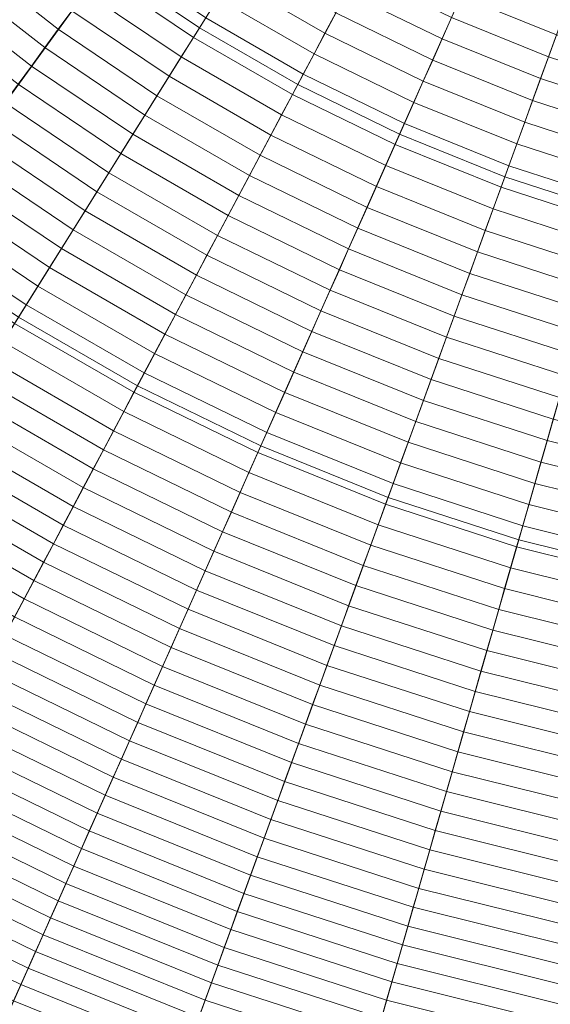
# Model space of a CAD drawing. Header units: centimetres. Extents: x -21.9 to 23.1, y -23 to 22.
# Tile 43 of 191: x -5.8 to -2.6, y -15 to -8.9. Entities that reach past the tile are written whole.
import ezdxf

# ---------------------------------------------------------------- set-up
doc = ezdxf.new("R2010")
doc.units = ezdxf.units.CM
doc.header["$LTSCALE"] = 2.54
doc.layers.add('Lucido design-1', color=7, linetype='Continuous')

# ---------------------------------------------------------------- blocks, each defined once
blk = doc.blocks.new('Gruppo-2-1')
at = {"color": 5, "linetype": 'Continuous', "lineweight": 9}
for points in [[(-3.8256, -6.5776, -941.4271), (-3.3916, -6.8704, -941.4271), (-4.7164, -8.9905, -941.4271), (-5.2951, -8.6002, -941.4271)], [(-3.3916, -6.8704, -941.4271), (-2.9383, -7.1321, -941.4271), (-4.112, -9.3395, -941.4271), (-4.7164, -8.9905, -941.4271)], [(-2.9383, -7.1321, -941.4271), (-2.4678, -7.3616, -941.4271), (-3.4846, -9.6455, -941.4271), (-4.112, -9.3395, -941.4271)], [(-2.4678, -7.3616, -941.4271), (-1.9824, -7.5577, -941.4271), (-2.8374, -9.9069, -941.4271), (-3.4846, -9.6455, -941.4271)], [(-1.9824, -7.5577, -941.4271), (-1.4845, -7.7195, -941.4271), (-2.1736, -10.1226, -941.4271), (-2.8374, -9.9069, -941.4271)], [(-5.8451, -8.1704, -940.4271), (-5.2951, -8.6002, -940.4271), (-12.409, -18.3917, -940.4271), (-13.6248, -17.4419, -940.4271)], [(-5.8451, -8.1704, -940.4271), (-5.2951, -8.6002, -940.4271), (-12.409, -18.3917, -940.4271), (-13.6248, -17.4419, -940.4271)], [(-7.195, -9.7791, -1003.3271), (-6.5294, -10.2991, -1003.3271), (-5.2951, -8.6002, -1003.3271), (-5.8451, -8.1704, -1003.3271)], [(-6.1616, -8.5476, -935.5201), (-5.5845, -8.9985, -935.5201), (-5.5018, -8.8847, -935.5552), (-6.0712, -8.4399, -935.5552)], [(-5.3357, -8.6561, -935.6207), (-4.7531, -9.0491, -935.6207), (-4.6779, -8.9289, -935.6511), (-5.2524, -8.5414, -935.6511)], [(-5.2951, -8.6002, -940.4271), (-4.7164, -8.9905, -940.4271), (-11.13, -19.2544, -940.4271), (-12.409, -18.3917, -940.4271)], [(-5.2951, -8.6002, -940.4271), (-4.7164, -8.9905, -940.4271), (-11.13, -19.2544, -940.4271), (-12.409, -18.3917, -940.4271)], [(-6.5294, -10.2991, -1003.3271), (-5.8293, -10.7714, -1003.3271), (-4.7164, -8.9905, -1003.3271), (-5.2951, -8.6002, -1003.3271)], [(-6.2518, -8.6551, -935.4834), (-5.667, -9.112, -935.4834), (-5.5845, -8.9985, -935.5201), (-6.1616, -8.5476, -935.5201)], [(-5.2951, -8.6002, -1003.3271), (-4.7164, -8.9905, -1003.3271), (-4.7164, -8.9905, -940.4271), (-5.2951, -8.6002, -940.4271)], [(-5.2951, -8.6002, -941.4271), (-4.7164, -8.9905, -941.4271), (-4.7164, -8.9905, -940.4271), (-5.2951, -8.6002, -940.4271)], [(-4.5271, -8.6876, -935.7072), (-3.9443, -9.0241, -935.7072), (-3.8773, -8.8981, -935.7328), (-4.4515, -8.5665, -935.7328)], [(-6.3417, -8.7623, -935.4452), (-5.7492, -9.2252, -935.4452), (-5.667, -9.112, -935.4834), (-6.2518, -8.6551, -935.4834)], [(-5.4189, -8.7705, -935.5887), (-4.828, -9.1691, -935.5887), (-4.7531, -9.0491, -935.6207), (-5.3357, -8.6561, -935.6207)], [(-3.8101, -8.7718, -935.7569), (-3.2231, -9.0581, -935.7569), (-3.1648, -8.9273, -935.7794), (-3.7429, -8.6453, -935.7794)], [(-3.1065, -8.7962, -935.8003), (-2.5195, -9.0333, -935.8003), (-2.4703, -8.8983, -935.8197), (-3.048, -8.6649, -935.8197)], [(-4.6026, -8.8084, -935.6799), (-4.0111, -9.1499, -935.6799), (-3.9443, -9.0241, -935.7072), (-4.5271, -8.6876, -935.7072)], [(-6.4314, -8.8691, -935.4055), (-5.8312, -9.338, -935.4055), (-5.7492, -9.2252, -935.4452), (-6.3417, -8.7623, -935.4452)], [(-5.5018, -8.8847, -935.5552), (-4.9028, -9.2887, -935.5552), (-4.828, -9.1691, -935.5887), (-5.4189, -8.7705, -935.5887)], [(-3.8773, -8.8981, -935.7328), (-3.2813, -9.1888, -935.7328), (-3.2231, -9.0581, -935.7569), (-3.8101, -8.7718, -935.7569)], [(-4.6779, -8.9289, -935.6511), (-4.0779, -9.2753, -935.6511), (-4.0111, -9.1499, -935.6799), (-4.6026, -8.8084, -935.6799)], [(-3.1648, -8.9273, -935.7794), (-2.5686, -9.1682, -935.7794), (-2.5195, -9.0333, -935.8003), (-3.1065, -8.7962, -935.8003)], [(-5.5845, -8.9985, -935.5201), (-4.9774, -9.4081, -935.5201), (-4.9028, -9.2887, -935.5552), (-5.5018, -8.8847, -935.5552)], [(-3.9443, -9.0241, -935.7072), (-3.3393, -9.3191, -935.7072), (-3.2813, -9.1888, -935.7328), (-3.8773, -8.8981, -935.7328)], [(-4.7531, -9.0491, -935.6207), (-4.1444, -9.4005, -935.6207), (-4.0779, -9.2753, -935.6511), (-4.6779, -8.9289, -935.6511)], [(-3.2231, -9.0581, -935.7569), (-2.6175, -9.3028, -935.7569), (-2.5686, -9.1682, -935.7794), (-3.1648, -8.9273, -935.7794)], [(-4.7164, -8.9905, -940.4271), (-4.112, -9.3395, -940.4271), (-9.794, -20.0258, -940.4271), (-11.13, -19.2544, -940.4271)], [(-4.7164, -8.9905, -940.4271), (-4.112, -9.3395, -940.4271), (-9.794, -20.0258, -940.4271), (-11.13, -19.2544, -940.4271)], [(-5.8293, -10.7714, -1003.3271), (-5.0978, -11.1937, -1003.3271), (-4.112, -9.3395, -1003.3271), (-4.7164, -8.9905, -1003.3271)], [(-5.667, -9.112, -935.4834), (-5.0517, -9.527, -935.4834), (-4.9774, -9.4081, -935.5201), (-5.5845, -8.9985, -935.5201)], [(-4.7164, -8.9905, -1003.3271), (-4.112, -9.3395, -1003.3271), (-4.112, -9.3395, -940.4271), (-4.7164, -8.9905, -940.4271)], [(-4.7164, -8.9905, -941.4271), (-4.112, -9.3395, -941.4271), (-4.112, -9.3395, -940.4271), (-4.7164, -8.9905, -940.4271)], [(-4.0111, -9.1499, -935.6799), (-3.3973, -9.4493, -935.6799), (-3.3393, -9.3191, -935.7072), (-3.9443, -9.0241, -935.7072)], [(-4.828, -9.1691, -935.5887), (-4.2108, -9.5254, -935.5887), (-4.1444, -9.4005, -935.6207), (-4.7531, -9.0491, -935.6207)], [(-3.2813, -9.1888, -935.7328), (-2.6665, -9.4372, -935.7328), (-2.6175, -9.3028, -935.7569), (-3.2231, -9.0581, -935.7569)], [(-2.5686, -9.1682, -935.7794), (-1.9569, -9.3669, -935.7794), (-1.9174, -9.229, -935.8003), (-2.5195, -9.0333, -935.8003)], [(-5.7492, -9.2252, -935.4452), (-5.1258, -9.6457, -935.4452), (-5.0517, -9.527, -935.4834), (-5.667, -9.112, -935.4834)], [(-4.0779, -9.2753, -935.6511), (-3.4551, -9.5791, -935.6511), (-3.3973, -9.4493, -935.6799), (-4.0111, -9.1499, -935.6799)], [(-4.9028, -9.2887, -935.5552), (-4.2771, -9.65, -935.5552), (-4.2108, -9.5254, -935.5887), (-4.828, -9.1691, -935.5887)], [(-3.3393, -9.3191, -935.7072), (-2.7153, -9.5713, -935.7072), (-2.6665, -9.4372, -935.7328), (-3.2813, -9.1888, -935.7328)], [(-2.6175, -9.3028, -935.7569), (-1.9964, -9.5046, -935.7569), (-1.9569, -9.3669, -935.7794), (-2.5686, -9.1682, -935.7794)], [(-5.8312, -9.338, -935.4055), (-5.1997, -9.7639, -935.4055), (-5.1258, -9.6457, -935.4452), (-5.7492, -9.2252, -935.4452)], [(-4.9774, -9.4081, -935.5201), (-4.3431, -9.7742, -935.5201), (-4.2771, -9.65, -935.5552), (-4.9028, -9.2887, -935.5552)], [(-4.1444, -9.4005, -935.6207), (-3.5127, -9.7086, -935.6207), (-3.4551, -9.5791, -935.6511), (-4.0779, -9.2753, -935.6511)], [(-3.3973, -9.4493, -935.6799), (-2.764, -9.7051, -935.6799), (-2.7153, -9.5713, -935.7072), (-3.3393, -9.3191, -935.7072)], [(-2.6665, -9.4372, -935.7328), (-2.0358, -9.6421, -935.7328), (-1.9964, -9.5046, -935.7569), (-2.6175, -9.3028, -935.7569)], [(-4.112, -9.3395, -940.4271), (-3.4846, -9.6455, -940.4271), (-8.4073, -20.7021, -940.4271), (-9.794, -20.0258, -940.4271)], [(-4.112, -9.3395, -940.4271), (-3.4846, -9.6455, -940.4271), (-8.4073, -20.7021, -940.4271), (-9.794, -20.0258, -940.4271)], [(-5.9129, -9.4505, -935.3642), (-5.2734, -9.8818, -935.3642), (-5.1997, -9.7639, -935.4055), (-5.8312, -9.338, -935.4055)], [(-5.0978, -11.1937, -1003.3271), (-4.3388, -11.5639, -1003.3271), (-3.4846, -9.6455, -1003.3271), (-4.112, -9.3395, -1003.3271)], [(-4.112, -9.3395, -1003.3271), (-3.4846, -9.6455, -1003.3271), (-3.4846, -9.6455, -940.4271), (-4.112, -9.3395, -940.4271)], [(-4.112, -9.3395, -941.4271), (-3.4846, -9.6455, -941.4271), (-3.4846, -9.6455, -940.4271), (-4.112, -9.3395, -940.4271)], [(-5.9943, -9.5626, -935.3213), (-5.3468, -9.9993, -935.3213), (-5.2734, -9.8818, -935.3642), (-5.9129, -9.4505, -935.3642)], [(-5.0517, -9.527, -935.4834), (-4.409, -9.8981, -935.4834), (-4.3431, -9.7742, -935.5201), (-4.9774, -9.4081, -935.5201)], [(-4.2108, -9.5254, -935.5887), (-3.5703, -9.8378, -935.5887), (-3.5127, -9.7086, -935.6207), (-4.1444, -9.4005, -935.6207)], [(-3.4551, -9.5791, -935.6511), (-2.8126, -9.8387, -935.6511), (-2.764, -9.7051, -935.6799), (-3.3973, -9.4493, -935.6799)], [(-2.7153, -9.5713, -935.7072), (-2.0752, -9.7793, -935.7072), (-2.0358, -9.6421, -935.7328), (-2.6665, -9.4372, -935.7328)], [(-6.0755, -9.6743, -935.277), (-5.42, -10.1164, -935.277), (-5.3468, -9.9993, -935.3213), (-5.9943, -9.5626, -935.3213)], [(-5.1258, -9.6457, -935.4452), (-4.4747, -10.0216, -935.4452), (-4.409, -9.8981, -935.4834), (-5.0517, -9.527, -935.4834)], [(-4.2771, -9.65, -935.5552), (-3.6276, -9.9667, -935.5552), (-3.5703, -9.8378, -935.5887), (-4.2108, -9.5254, -935.5887)], [(-2.764, -9.7051, -935.6799), (-2.1144, -9.9162, -935.6799), (-2.0752, -9.7793, -935.7072), (-2.7153, -9.5713, -935.7072)], [(-3.5127, -9.7086, -935.6207), (-2.8611, -9.9719, -935.6207), (-2.8126, -9.8387, -935.6511), (-3.4551, -9.5791, -935.6511)], [(-3.4846, -9.6455, -940.4271), (-2.8374, -9.9069, -940.4271), (-6.9769, -21.28, -940.4271), (-8.4073, -20.7021, -940.4271)], [(-3.4846, -9.6455, -940.4271), (-2.8374, -9.9069, -940.4271), (-6.9769, -21.28, -940.4271), (-8.4073, -20.7021, -940.4271)], [(-6.1563, -9.7856, -935.2311), (-5.4929, -10.2331, -935.2311), (-5.42, -10.1164, -935.277), (-6.0755, -9.6743, -935.277)], [(-5.1997, -9.7639, -935.4055), (-4.5401, -10.1448, -935.4055), (-4.4747, -10.0216, -935.4452), (-5.1258, -9.6457, -935.4452)], [(-4.3431, -9.7742, -935.5201), (-3.6849, -10.0953, -935.5201), (-3.6276, -9.9667, -935.5552), (-4.2771, -9.65, -935.5552)], [(-4.3388, -11.5639, -1003.3271), (-3.5557, -11.8803, -1003.3271), (-2.8374, -9.9069, -1003.3271), (-3.4846, -9.6455, -1003.3271)], [(-3.4846, -9.6455, -1003.3271), (-2.8374, -9.9069, -1003.3271), (-2.8374, -9.9069, -940.4271), (-3.4846, -9.6455, -940.4271)], [(-3.4846, -9.6455, -941.4271), (-2.8374, -9.9069, -941.4271), (-2.8374, -9.9069, -940.4271), (-3.4846, -9.6455, -940.4271)], [(-3.5703, -9.8378, -935.5887), (-2.9095, -10.1048, -935.5887), (-2.8611, -9.9719, -935.6207), (-3.5127, -9.7086, -935.6207)], [(-2.8126, -9.8387, -935.6511), (-2.1536, -10.0528, -935.6511), (-2.1144, -9.9162, -935.6799), (-2.764, -9.7051, -935.6799)], [(-6.2369, -9.8964, -935.1837), (-5.5655, -10.3493, -935.1837), (-5.4929, -10.2331, -935.2311), (-6.1563, -9.7856, -935.2311)], [(-5.2734, -9.8818, -935.3642), (-4.6054, -10.2675, -935.3642), (-4.5401, -10.1448, -935.4055), (-5.1997, -9.7639, -935.4055)], [(-4.409, -9.8981, -935.4834), (-3.7419, -10.2235, -935.4834), (-3.6849, -10.0953, -935.5201), (-4.3431, -9.7742, -935.5201)], [(-3.6276, -9.9667, -935.5552), (-2.9577, -10.2374, -935.5552), (-2.9095, -10.1048, -935.5887), (-3.5703, -9.8378, -935.5887)], [(-2.8611, -9.9719, -935.6207), (-2.1927, -10.1891, -935.6207), (-2.1536, -10.0528, -935.6511), (-2.8126, -9.8387, -935.6511)], [(-2.8374, -9.9069, -940.4271), (-2.1736, -10.1226, -940.4271), (-5.5096, -21.7567, -940.4271), (-6.9769, -21.28, -940.4271)], [(-2.8374, -9.9069, -940.4271), (-2.1736, -10.1226, -940.4271), (-5.5096, -21.7567, -940.4271), (-6.9769, -21.28, -940.4271)], [(-6.3171, -10.0069, -935.1347), (-5.6378, -10.4651, -935.1347), (-5.5655, -10.3493, -935.1837), (-6.2369, -9.8964, -935.1837)], [(-5.3468, -9.9993, -935.3213), (-4.6704, -10.3898, -935.3213), (-4.6054, -10.2675, -935.3642), (-5.2734, -9.8818, -935.3642)], [(-4.4747, -10.0216, -935.4452), (-3.7988, -10.3512, -935.4452), (-3.7419, -10.2235, -935.4834), (-4.409, -9.8981, -935.4834)], [(-3.5557, -11.8803, -1003.3271), (-2.7524, -12.1413, -1003.3271), (-2.1736, -10.1226, -1003.3271), (-2.8374, -9.9069, -1003.3271)], [(-2.8374, -9.9069, -1003.3271), (-2.1736, -10.1226, -1003.3271), (-2.1736, -10.1226, -940.4271), (-2.8374, -9.9069, -940.4271)], [(-2.8374, -9.9069, -941.4271), (-2.1736, -10.1226, -941.4271), (-2.1736, -10.1226, -940.4271), (-2.8374, -9.9069, -940.4271)], [(-3.6849, -10.0953, -935.5201), (-3.0058, -10.3696, -935.5201), (-2.9577, -10.2374, -935.5552), (-3.6276, -9.9667, -935.5552)], [(-2.9095, -10.1048, -935.5887), (-2.2317, -10.3251, -935.5887), (-2.1927, -10.1891, -935.6207), (-2.8611, -9.9719, -935.6207)], [(-6.397, -10.1169, -935.0843), (-5.7099, -10.5804, -935.0843), (-5.6378, -10.4651, -935.1347), (-6.3171, -10.0069, -935.1347)], [(-5.42, -10.1164, -935.277), (-4.7353, -10.5117, -935.277), (-4.6704, -10.3898, -935.3213), (-5.3468, -9.9993, -935.3213)], [(-4.5401, -10.1448, -935.4055), (-3.8556, -10.4787, -935.4055), (-3.7988, -10.3512, -935.4452), (-4.4747, -10.0216, -935.4452)], [(-6.4766, -10.2264, -935.0324), (-5.7816, -10.6952, -935.0324), (-5.7099, -10.5804, -935.0843), (-6.397, -10.1169, -935.0843)], [(-5.4929, -10.2331, -935.2311), (-4.7998, -10.6332, -935.2311), (-4.7353, -10.5117, -935.277), (-5.42, -10.1164, -935.277)], [(-3.7419, -10.2235, -935.4834), (-3.0538, -10.5015, -935.4834), (-3.0058, -10.3696, -935.5201), (-3.6849, -10.0953, -935.5201)], [(-2.9577, -10.2374, -935.5552), (-2.2705, -10.4607, -935.5552), (-2.2317, -10.3251, -935.5887), (-2.9095, -10.1048, -935.5887)], [(-2.1736, -10.1226, -940.4271), (-1.4964, -10.2915, -940.4271), (-4.0127, -22.13, -940.4271), (-5.5096, -21.7567, -940.4271)], [(-2.1736, -10.1226, -940.4271), (-1.4964, -10.2915, -940.4271), (-4.0127, -22.13, -940.4271), (-5.5096, -21.7567, -940.4271)], [(-4.6054, -10.2675, -935.3642), (-3.9121, -10.6056, -935.3642), (-3.8556, -10.4787, -935.4055), (-4.5401, -10.1448, -935.4055)], [(-2.7524, -12.1413, -1003.3271), (-1.933, -12.3456, -1003.3271), (-1.4964, -10.2915, -1003.3271), (-2.1736, -10.1226, -1003.3271)], [(-6.5559, -10.3355, -934.9789), (-5.8531, -10.8095, -934.9789), (-5.7816, -10.6952, -935.0324), (-6.4766, -10.2264, -935.0324)], [(-5.5655, -10.3493, -935.1837), (-4.8642, -10.7542, -935.1837), (-4.7998, -10.6332, -935.2311), (-5.4929, -10.2331, -935.2311)], [(-3.7988, -10.3512, -935.4452), (-3.1017, -10.6329, -935.4452), (-3.0538, -10.5015, -935.4834), (-3.7419, -10.2235, -935.4834)], [(-3.0058, -10.3696, -935.5201), (-2.3093, -10.5959, -935.5201), (-2.2705, -10.4607, -935.5552), (-2.9577, -10.2374, -935.5552)], [(-4.6704, -10.3898, -935.3213), (-3.9685, -10.7322, -935.3213), (-3.9121, -10.6056, -935.3642), (-4.6054, -10.2675, -935.3642)], [(-1.4964, -10.2915, -940.4271), (-0.809, -10.4127, -940.4271), (-2.4934, -22.3979, -940.4271), (-4.0127, -22.13, -940.4271)], [(-1.4964, -10.2915, -940.4271), (-0.809, -10.4127, -940.4271), (-2.4934, -22.3979, -940.4271), (-4.0127, -22.13, -940.4271)], [(-5.6378, -10.4651, -935.1347), (-4.9283, -10.8747, -935.1347), (-4.8642, -10.7542, -935.1837), (-5.5655, -10.3493, -935.1837)], [(-3.8556, -10.4787, -935.4055), (-3.1494, -10.764, -935.4055), (-3.1017, -10.6329, -935.4452), (-3.7988, -10.3512, -935.4452)], [(-4.7353, -10.5117, -935.277), (-4.0246, -10.8583, -935.277), (-3.9685, -10.7322, -935.3213), (-4.6704, -10.3898, -935.3213)], [(-3.0538, -10.5015, -935.4834), (-2.348, -10.7308, -935.4834), (-2.3093, -10.5959, -935.5201), (-3.0058, -10.3696, -935.5201)], [(-5.7099, -10.5804, -935.0843), (-4.9921, -10.9948, -935.0843), (-4.9283, -10.8747, -935.1347), (-5.6378, -10.4651, -935.1347)], [(-3.9121, -10.6056, -935.3642), (-3.1969, -10.8946, -935.3642), (-3.1494, -10.764, -935.4055), (-3.8556, -10.4787, -935.4055)], [(-4.7998, -10.6332, -935.2311), (-4.0806, -10.984, -935.2311), (-4.0246, -10.8583, -935.277), (-4.7353, -10.5117, -935.277)], [(-3.1017, -10.6329, -935.4452), (-2.3866, -10.8653, -935.4452), (-2.348, -10.7308, -935.4834), (-3.0538, -10.5015, -935.4834)], [(-5.7816, -10.6952, -935.0324), (-5.0557, -11.1143, -935.0324), (-4.9921, -10.9948, -935.0843), (-5.7099, -10.5804, -935.0843)], [(-4.8642, -10.7542, -935.1837), (-4.1363, -11.1092, -935.1837), (-4.0806, -10.984, -935.2311), (-4.7998, -10.6332, -935.2311)], [(-3.9685, -10.7322, -935.3213), (-3.2443, -11.0248, -935.3213), (-3.1969, -10.8946, -935.3642), (-3.9121, -10.6056, -935.3642)], [(-3.1494, -10.764, -935.4055), (-2.425, -10.9993, -935.4055), (-2.3866, -10.8653, -935.4452), (-3.1017, -10.6329, -935.4452)], [(-5.8531, -10.8095, -934.9789), (-5.1189, -11.2334, -934.9789), (-5.0557, -11.1143, -935.0324), (-5.7816, -10.6952, -935.0324)], [(-11.3351, -19.5826, -1001.3271), (-9.9757, -20.3675, -1001.3271), (-5.0978, -11.1937, -1001.3271), (-5.8293, -10.7714, -1001.3271)], [(-11.13, -19.2544, -1001.3271), (-9.794, -20.0258, -1001.3271), (-5.0978, -11.1937, -1001.3271), (-5.8293, -10.7714, -1001.3271)], [(-5.8293, -10.7714, -1010.9271), (-5.0978, -11.1937, -1010.9271), (-9.6007, -19.6622, -1010.9271), (-10.9118, -18.9052, -1010.9271)], [(-5.8293, -10.7714, -1001.3271), (-5.0978, -11.1937, -1001.3271), (-5.0978, -11.1937, -1010.9271), (-5.8293, -10.7714, -1010.9271)], [(-5.8293, -10.7714, -1001.3271), (-5.0978, -11.1937, -1001.3271), (-5.0978, -11.1937, -1003.3271), (-5.8293, -10.7714, -1003.3271)], [(-4.9283, -10.8747, -935.1347), (-4.1918, -11.2339, -935.1347), (-4.1363, -11.1092, -935.1837), (-4.8642, -10.7542, -935.1837)], [(-4.0246, -10.8583, -935.277), (-3.2915, -11.1545, -935.277), (-3.2443, -11.0248, -935.3213), (-3.9685, -10.7322, -935.3213)], [(-3.1969, -10.8946, -935.3642), (-2.4633, -11.133, -935.3642), (-2.425, -10.9993, -935.4055), (-3.1494, -10.764, -935.4055)], [(-5.9242, -10.9233, -934.924), (-5.182, -11.3519, -934.924), (-5.1189, -11.2334, -934.9789), (-5.8531, -10.8095, -934.9789)], [(-4.9921, -10.9948, -935.0843), (-4.2471, -11.3581, -935.0843), (-4.1918, -11.2339, -935.1347), (-4.9283, -10.8747, -935.1347)], [(-4.0806, -10.984, -935.2311), (-3.3386, -11.2838, -935.2311), (-3.2915, -11.1545, -935.277), (-4.0246, -10.8583, -935.277)], [(-3.2443, -11.0248, -935.3213), (-2.5015, -11.2661, -935.3213), (-2.4633, -11.133, -935.3642), (-3.1969, -10.8946, -935.3642)], [(-5.995, -11.0366, -934.8676), (-5.2447, -11.4698, -934.8676), (-5.182, -11.3519, -934.924), (-5.9242, -10.9233, -934.924)], [(-5.0557, -11.1143, -935.0324), (-4.3022, -11.4818, -935.0324), (-4.2471, -11.3581, -935.0843), (-4.9921, -10.9948, -935.0843)], [(-4.1363, -11.1092, -935.1837), (-3.3854, -11.4126, -935.1837), (-3.3386, -11.2838, -935.2311), (-4.0806, -10.984, -935.2311)], [(-3.2915, -11.1545, -935.277), (-2.5396, -11.3988, -935.277), (-2.5015, -11.2661, -935.3213), (-3.2443, -11.0248, -935.3213)], [(-6.0654, -11.1494, -934.8097), (-5.3071, -11.5872, -934.8097), (-5.2447, -11.4698, -934.8676), (-5.995, -11.0366, -934.8676)], [(-6.1356, -11.2616, -934.7503), (-5.3692, -11.704, -934.7503), (-5.3071, -11.5872, -934.8097), (-6.0654, -11.1494, -934.8097)], [(-5.1189, -11.2334, -934.9789), (-4.357, -11.605, -934.9789), (-4.3022, -11.4818, -935.0324), (-5.0557, -11.1143, -935.0324)], [(-4.1918, -11.2339, -935.1347), (-3.4321, -11.5408, -935.1347), (-3.3854, -11.4126, -935.1837), (-4.1363, -11.1092, -935.1837)], [(-9.9757, -20.3675, -1001.3271), (-8.5647, -21.0556, -1001.3271), (-4.3388, -11.5639, -1001.3271), (-5.0978, -11.1937, -1001.3271)], [(-9.794, -20.0258, -1001.3271), (-8.4073, -20.7021, -1001.3271), (-4.3388, -11.5639, -1001.3271), (-5.0978, -11.1937, -1001.3271)], [(-5.0978, -11.1937, -1010.9271), (-4.3388, -11.5639, -1010.9271), (-8.2399, -20.3259, -1010.9271), (-9.6007, -19.6622, -1010.9271)], [(-5.0978, -11.1937, -1001.3271), (-4.3388, -11.5639, -1001.3271), (-4.3388, -11.5639, -1010.9271), (-5.0978, -11.1937, -1010.9271)], [(-5.0978, -11.1937, -1001.3271), (-4.3388, -11.5639, -1001.3271), (-4.3388, -11.5639, -1003.3271), (-5.0978, -11.1937, -1003.3271)], [(-3.3386, -11.2838, -935.2311), (-2.5775, -11.5311, -935.2311), (-2.5396, -11.3988, -935.277), (-3.2915, -11.1545, -935.277)], [(-6.2053, -11.3732, -934.6895), (-5.431, -11.8203, -934.6895), (-5.3692, -11.704, -934.7503), (-6.1356, -11.2616, -934.7503)], [(-5.182, -11.3519, -934.924), (-4.4116, -11.7276, -934.924), (-4.357, -11.605, -934.9789), (-5.1189, -11.2334, -934.9789)], [(-4.2471, -11.3581, -935.0843), (-3.4786, -11.6686, -935.0843), (-3.4321, -11.5408, -935.1347), (-4.1918, -11.2339, -935.1347)], [(-3.3854, -11.4126, -935.1837), (-2.6153, -11.6628, -935.1837), (-2.5775, -11.5311, -935.2311), (-3.3386, -11.2838, -935.2311)], [(-6.2747, -11.4843, -934.6272), (-5.4925, -11.9359, -934.6272), (-5.431, -11.8203, -934.6895), (-6.2053, -11.3732, -934.6895)], [(-5.2447, -11.4698, -934.8676), (-4.466, -11.8496, -934.8676), (-4.4116, -11.7276, -934.924), (-5.182, -11.3519, -934.924)], [(-4.3022, -11.4818, -935.0324), (-3.5249, -11.7958, -935.0324), (-3.4786, -11.6686, -935.0843), (-4.2471, -11.3581, -935.0843)], [(-3.4321, -11.5408, -935.1347), (-2.6529, -11.794, -935.1347), (-2.6153, -11.6628, -935.1837), (-3.3854, -11.4126, -935.1837)], [(-2.5775, -11.5311, -935.2311), (-1.801, -11.7247, -935.2311), (-1.7724, -11.5901, -935.277), (-2.5396, -11.3988, -935.277)], [(-6.3438, -11.5947, -934.5635), (-5.5536, -12.0509, -934.5635), (-5.4925, -11.9359, -934.6272), (-6.2747, -11.4843, -934.6272)], [(-5.3071, -11.5872, -934.8097), (-4.52, -11.9711, -934.8097), (-4.466, -11.8496, -934.8676), (-5.2447, -11.4698, -934.8676)], [(-4.357, -11.605, -934.9789), (-3.5711, -11.9225, -934.9789), (-3.5249, -11.7958, -935.0324), (-4.3022, -11.4818, -935.0324)], [(-8.5647, -21.0556, -1001.3271), (-7.1093, -21.6437, -1001.3271), (-3.5557, -11.8803, -1001.3271), (-4.3388, -11.5639, -1001.3271)], [(-8.4073, -20.7021, -1001.3271), (-6.9769, -21.28, -1001.3271), (-3.5557, -11.8803, -1001.3271), (-4.3388, -11.5639, -1001.3271)], [(-4.3388, -11.5639, -1010.9271), (-3.5557, -11.8803, -1010.9271), (-6.8361, -20.8931, -1010.9271), (-8.2399, -20.3259, -1010.9271)], [(-4.3388, -11.5639, -1001.3271), (-3.5557, -11.8803, -1001.3271), (-3.5557, -11.8803, -1010.9271), (-4.3388, -11.5639, -1010.9271)], [(-4.3388, -11.5639, -1001.3271), (-3.5557, -11.8803, -1001.3271), (-3.5557, -11.8803, -1003.3271), (-4.3388, -11.5639, -1003.3271)], [(-3.4786, -11.6686, -935.0843), (-2.6904, -11.9247, -935.0843), (-2.6529, -11.794, -935.1347), (-3.4321, -11.5408, -935.1347)], [(-2.6153, -11.6628, -935.1837), (-1.8295, -11.8587, -935.1837), (-1.801, -11.7247, -935.2311), (-2.5775, -11.5311, -935.2311)], [(-6.4124, -11.7046, -934.4984), (-5.6145, -12.1653, -934.4984), (-5.5536, -12.0509, -934.5635), (-6.3438, -11.5947, -934.5635)], [(-5.3692, -11.704, -934.7503), (-4.5739, -12.0919, -934.7503), (-4.52, -11.9711, -934.8097), (-5.3071, -11.5872, -934.8097)], [(-4.4116, -11.7276, -934.924), (-3.617, -12.0486, -934.924), (-3.5711, -11.9225, -934.9789), (-4.357, -11.605, -934.9789)], [(-3.5249, -11.7958, -935.0324), (-2.7277, -12.0549, -935.0324), (-2.6904, -11.9247, -935.0843), (-3.4786, -11.6686, -935.0843)], [(-2.6529, -11.794, -935.1347), (-1.8579, -11.9923, -935.1347), (-1.8295, -11.8587, -935.1837), (-2.6153, -11.6628, -935.1837)], [(-6.4807, -11.8139, -934.4318), (-5.6749, -12.279, -934.4318), (-5.6145, -12.1653, -934.4984), (-6.4124, -11.7046, -934.4984)], [(-5.431, -11.8203, -934.6895), (-4.6274, -12.2122, -934.6895), (-4.5739, -12.0919, -934.7503), (-5.3692, -11.704, -934.7503)], [(-4.466, -11.8496, -934.8676), (-3.6626, -12.1742, -934.8676), (-3.617, -12.0486, -934.924), (-4.4116, -11.7276, -934.924)], [(-6.5485, -11.9225, -934.3637), (-5.7351, -12.3921, -934.3637), (-5.6749, -12.279, -934.4318), (-6.4807, -11.8139, -934.4318)], [(-3.5711, -11.9225, -934.9789), (-2.7648, -12.1845, -934.9789), (-2.7277, -12.0549, -935.0324), (-3.5249, -11.7958, -935.0324)], [(-2.6904, -11.9247, -935.0843), (-1.8861, -12.1253, -935.0843), (-1.8579, -11.9923, -935.1347), (-2.6529, -11.794, -935.1347)], [(-5.4925, -11.9359, -934.6272), (-4.6807, -12.3318, -934.6272), (-4.6274, -12.2122, -934.6895), (-5.431, -11.8203, -934.6895)], [(-4.52, -11.9711, -934.8097), (-3.7081, -12.2991, -934.8097), (-3.6626, -12.1742, -934.8676), (-4.466, -11.8496, -934.8676)], [(-7.1093, -21.6437, -1001.3271), (-5.6163, -22.1288, -1001.3271), (-2.7524, -12.1413, -1001.3271), (-3.5557, -11.8803, -1001.3271)], [(-6.9769, -21.28, -1001.3271), (-5.5096, -21.7567, -1001.3271), (-2.7524, -12.1413, -1001.3271), (-3.5557, -11.8803, -1001.3271)], [(-3.5557, -11.8803, -1010.9271), (-2.7524, -12.1413, -1010.9271), (-5.3962, -21.3609, -1010.9271), (-6.8361, -20.8931, -1010.9271)], [(-6.616, -12.0304, -934.2943), (-5.7948, -12.5045, -934.2943), (-5.7351, -12.3921, -934.3637), (-6.5485, -11.9225, -934.3637)], [(-5.5536, -12.0509, -934.5635), (-4.7336, -12.4509, -934.5635), (-4.6807, -12.3318, -934.6272), (-5.4925, -11.9359, -934.6272)], [(-3.617, -12.0486, -934.924), (-2.8018, -12.3135, -934.924), (-2.7648, -12.1845, -934.9789), (-3.5711, -11.9225, -934.9789)], [(-3.5557, -11.8803, -1001.3271), (-2.7524, -12.1413, -1001.3271), (-2.7524, -12.1413, -1010.9271), (-3.5557, -11.8803, -1010.9271)], [(-3.5557, -11.8803, -1001.3271), (-2.7524, -12.1413, -1001.3271), (-2.7524, -12.1413, -1003.3271), (-3.5557, -11.8803, -1003.3271)], [(-2.7277, -12.0549, -935.0324), (-1.9143, -12.2577, -935.0324), (-1.8861, -12.1253, -935.0843), (-2.6904, -11.9247, -935.0843)], [(-4.5739, -12.0919, -934.7503), (-3.7534, -12.4234, -934.7503), (-3.7081, -12.2991, -934.8097), (-4.52, -11.9711, -934.8097)], [(-6.6831, -12.1377, -934.2235), (-5.8542, -12.6163, -934.2235), (-5.7948, -12.5045, -934.2943), (-6.616, -12.0304, -934.2943)], [(-5.6145, -12.1653, -934.4984), (-4.7863, -12.5692, -934.4984), (-4.7336, -12.4509, -934.5635), (-5.5536, -12.0509, -934.5635)], [(-3.6626, -12.1742, -934.8676), (-2.8387, -12.4419, -934.8676), (-2.8018, -12.3135, -934.924), (-3.617, -12.0486, -934.924)], [(-2.7648, -12.1845, -934.9789), (-1.9423, -12.3895, -934.9789), (-1.9143, -12.2577, -935.0324), (-2.7277, -12.0549, -935.0324)], [(-4.6274, -12.2122, -934.6895), (-3.7984, -12.5471, -934.6895), (-3.7534, -12.4234, -934.7503), (-4.5739, -12.0919, -934.7503)], [(-5.6749, -12.279, -934.4318), (-4.8387, -12.6869, -934.4318), (-4.7863, -12.5692, -934.4984), (-5.6145, -12.1653, -934.4984)], [(-5.6163, -22.1288, -1001.3271), (-4.0932, -22.5085, -1001.3271), (-1.933, -12.3456, -1001.3271), (-2.7524, -12.1413, -1001.3271)], [(-5.5096, -21.7567, -1001.3271), (-4.0127, -22.13, -1001.3271), (-1.933, -12.3456, -1001.3271), (-2.7524, -12.1413, -1001.3271)], [(-2.7524, -12.1413, -1010.9271), (-1.933, -12.3456, -1010.9271), (-3.9271, -21.7272, -1010.9271), (-5.3962, -21.3609, -1010.9271)], [(-3.7081, -12.2991, -934.8097), (-2.8753, -12.5697, -934.8097), (-2.8387, -12.4419, -934.8676), (-3.6626, -12.1742, -934.8676)], [(-2.7524, -12.1413, -1001.3271), (-1.933, -12.3456, -1001.3271), (-1.933, -12.3456, -1010.9271), (-2.7524, -12.1413, -1010.9271)], [(-2.7524, -12.1413, -1001.3271), (-1.933, -12.3456, -1001.3271), (-1.933, -12.3456, -1003.3271), (-2.7524, -12.1413, -1003.3271)], [(-4.6807, -12.3318, -934.6272), (-3.8432, -12.6702, -934.6272), (-3.7984, -12.5471, -934.6895), (-4.6274, -12.2122, -934.6895)], [(-2.8018, -12.3135, -934.924), (-1.9702, -12.5208, -934.924), (-1.9423, -12.3895, -934.9789), (-2.7648, -12.1845, -934.9789)], [(-5.7351, -12.3921, -934.3637), (-4.8908, -12.8039, -934.3637), (-4.8387, -12.6869, -934.4318), (-5.6749, -12.279, -934.4318)], [(-3.7534, -12.4234, -934.7503), (-2.9118, -12.6969, -934.7503), (-2.8753, -12.5697, -934.8097), (-3.7081, -12.2991, -934.8097)], [(-4.7336, -12.4509, -934.5635), (-3.8877, -12.7926, -934.5635), (-3.8432, -12.6702, -934.6272), (-4.6807, -12.3318, -934.6272)], [(-4.0932, -22.5085, -1001.3271), (-2.5472, -22.7811, -1001.3271), (-1.1012, -12.4922, -1001.3271), (-1.933, -12.3456, -1001.3271)], [(-4.0127, -22.13, -1001.3271), (-2.4934, -22.3979, -1001.3271), (-1.1012, -12.4922, -1001.3271), (-1.933, -12.3456, -1001.3271)], [(-1.933, -12.3456, -1010.9271), (-1.1012, -12.4922, -1010.9271), (-2.4361, -21.9901, -1010.9271), (-3.9271, -21.7272, -1010.9271)], [(-2.8387, -12.4419, -934.8676), (-1.998, -12.6515, -934.8676), (-1.9702, -12.5208, -934.924), (-2.8018, -12.3135, -934.924)], [(-5.7948, -12.5045, -934.2943), (-4.9426, -12.9202, -934.2943), (-4.8908, -12.8039, -934.3637), (-5.7351, -12.3921, -934.3637)], [(-4.7863, -12.5692, -934.4984), (-3.9321, -12.9144, -934.4984), (-3.8877, -12.7926, -934.5635), (-4.7336, -12.4509, -934.5635)], [(-3.7984, -12.5471, -934.6895), (-2.9481, -12.8234, -934.6895), (-2.9118, -12.6969, -934.7503), (-3.7534, -12.4234, -934.7503)], [(-2.8753, -12.5697, -934.8097), (-2.0256, -12.7816, -934.8097), (-1.998, -12.6515, -934.8676), (-2.8387, -12.4419, -934.8676)], [(-5.8542, -12.6163, -934.2235), (-4.9941, -13.0358, -934.2235), (-4.9426, -12.9202, -934.2943), (-5.7948, -12.5045, -934.2943)], [(-4.8387, -12.6869, -934.4318), (-3.9761, -13.0354, -934.4318), (-3.9321, -12.9144, -934.4984), (-4.7863, -12.5692, -934.4984)], [(-3.8432, -12.6702, -934.6272), (-2.9842, -12.9493, -934.6272), (-2.9481, -12.8234, -934.6895), (-3.7984, -12.5471, -934.6895)], [(-2.9118, -12.6969, -934.7503), (-2.0531, -12.911, -934.7503), (-2.0256, -12.7816, -934.8097), (-2.8753, -12.5697, -934.8097)], [(-5.9133, -12.7273, -934.1512), (-5.0452, -13.1507, -934.1512), (-4.9941, -13.0358, -934.2235), (-5.8542, -12.6163, -934.2235)], [(-4.8908, -12.8039, -934.3637), (-4.0199, -13.1558, -934.3637), (-3.9761, -13.0354, -934.4318), (-4.8387, -12.6869, -934.4318)], [(-3.8877, -12.7926, -934.5635), (-3.0201, -13.0745, -934.5635), (-2.9842, -12.9493, -934.6272), (-3.8432, -12.6702, -934.6272)], [(-2.9481, -12.8234, -934.6895), (-2.0805, -13.0397, -934.6895), (-2.0531, -12.911, -934.7503), (-2.9118, -12.6969, -934.7503)], [(-5.9719, -12.8376, -934.0776), (-5.096, -13.2648, -934.0776), (-5.0452, -13.1507, -934.1512), (-5.9133, -12.7273, -934.1512)], [(-6.0302, -12.9472, -934.0026), (-5.1465, -13.3782, -934.0026), (-5.096, -13.2648, -934.0776), (-5.9719, -12.8376, -934.0776)], [(-4.9426, -12.9202, -934.2943), (-4.0635, -13.2754, -934.2943), (-4.0199, -13.1558, -934.3637), (-4.8908, -12.8039, -934.3637)], [(-3.9321, -12.9144, -934.4984), (-3.0558, -13.1991, -934.4984), (-3.0201, -13.0745, -934.5635), (-3.8877, -12.7926, -934.5635)], [(-2.9842, -12.9493, -934.6272), (-2.1077, -13.1678, -934.6272), (-2.0805, -13.0397, -934.6895), (-2.9481, -12.8234, -934.6895)], [(-6.0881, -13.056, -933.9263), (-5.1967, -13.4908, -933.9263), (-5.1465, -13.3782, -934.0026), (-6.0302, -12.9472, -934.0026)], [(-4.9941, -13.0358, -934.2235), (-4.1067, -13.3943, -934.2235), (-4.0635, -13.2754, -934.2943), (-4.9426, -12.9202, -934.2943)], [(-3.9761, -13.0354, -934.4318), (-3.0913, -13.3229, -934.4318), (-3.0558, -13.1991, -934.4984), (-3.9321, -12.9144, -934.4984)], [(-3.0201, -13.0745, -934.5635), (-2.1348, -13.2953, -934.5635), (-2.1077, -13.1678, -934.6272), (-2.9842, -12.9493, -934.6272)], [(-6.1456, -13.1641, -933.8485), (-5.2465, -13.6026, -933.8485), (-5.1967, -13.4908, -933.9263), (-6.0881, -13.056, -933.9263)], [(-5.0452, -13.1507, -934.1512), (-4.1497, -13.5125, -934.1512), (-4.1067, -13.3943, -934.2235), (-4.9941, -13.0358, -934.2235)], [(-4.0199, -13.1558, -934.3637), (-3.1266, -13.446, -934.3637), (-3.0913, -13.3229, -934.4318), (-3.9761, -13.0354, -934.4318)], [(-3.0558, -13.1991, -934.4984), (-2.1618, -13.422, -934.4984), (-2.1348, -13.2953, -934.5635), (-3.0201, -13.0745, -934.5635)], [(-6.2026, -13.2714, -933.7694), (-5.2959, -13.7137, -933.7694), (-5.2465, -13.6026, -933.8485), (-6.1456, -13.1641, -933.8485)], [(-5.096, -13.2648, -934.0776), (-4.1925, -13.6299, -934.0776), (-4.1497, -13.5125, -934.1512), (-5.0452, -13.1507, -934.1512)], [(-4.0635, -13.2754, -934.2943), (-3.1617, -13.5684, -934.2943), (-3.1266, -13.446, -934.3637), (-4.0199, -13.1558, -934.3637)], [(-3.0913, -13.3229, -934.4318), (-2.1885, -13.548, -934.4318), (-2.1618, -13.422, -934.4984), (-3.0558, -13.1991, -934.4984)], [(-6.2593, -13.378, -933.689), (-5.345, -13.8239, -933.689), (-5.2959, -13.7137, -933.7694), (-6.2026, -13.2714, -933.7694)], [(-5.1465, -13.3782, -934.0026), (-4.2349, -13.7465, -934.0026), (-4.1925, -13.6299, -934.0776), (-5.096, -13.2648, -934.0776)], [(-4.1067, -13.3943, -934.2235), (-3.1966, -13.69, -934.2235), (-3.1617, -13.5684, -934.2943), (-4.0635, -13.2754, -934.2943)], [(-3.1266, -13.446, -934.3637), (-2.2152, -13.6733, -934.3637), (-2.1885, -13.548, -934.4318), (-3.0913, -13.3229, -934.4318)], [(-6.3155, -13.4837, -933.6073), (-5.3937, -13.9333, -933.6073), (-5.345, -13.8239, -933.689), (-6.2593, -13.378, -933.689)], [(-5.1967, -13.4908, -933.9263), (-4.2771, -13.8623, -933.9263), (-4.2349, -13.7465, -934.0026), (-5.1465, -13.3782, -934.0026)], [(-4.1497, -13.5125, -934.1512), (-3.2312, -13.8109, -934.1512), (-3.1966, -13.69, -934.2235), (-4.1067, -13.3943, -934.2235)], [(-3.1617, -13.5684, -934.2943), (-2.2416, -13.7978, -934.2943), (-2.2152, -13.6733, -934.3637), (-3.1266, -13.446, -934.3637)], [(-6.3713, -13.5887, -933.5242), (-5.442, -14.0419, -933.5242), (-5.3937, -13.9333, -933.6073), (-6.3155, -13.4837, -933.6073)], [(-5.2465, -13.6026, -933.8485), (-4.319, -13.9774, -933.8485), (-4.2771, -13.8623, -933.9263), (-5.1967, -13.4908, -933.9263)], [(-4.1925, -13.6299, -934.0776), (-3.2656, -13.931, -934.0776), (-3.2312, -13.8109, -934.1512), (-4.1497, -13.5125, -934.1512)], [(-3.1966, -13.69, -934.2235), (-2.268, -13.9216, -934.2235), (-2.2416, -13.7978, -934.2943), (-3.1617, -13.5684, -934.2943)], [(-6.4267, -13.6928, -933.4398), (-5.49, -14.1496, -933.4398), (-5.442, -14.0419, -933.5242), (-6.3713, -13.5887, -933.5242)], [(-5.2959, -13.7137, -933.7694), (-4.3605, -14.0916, -933.7694), (-4.319, -13.9774, -933.8485), (-5.2465, -13.6026, -933.8485)], [(-4.2349, -13.7465, -934.0026), (-3.2999, -14.0503, -934.0026), (-3.2656, -13.931, -934.0776), (-4.1925, -13.6299, -934.0776)], [(-6.4816, -13.7961, -933.3541), (-5.5376, -14.2565, -933.3541), (-5.49, -14.1496, -933.4398), (-6.4267, -13.6928, -933.4398)], [(-3.2312, -13.8109, -934.1512), (-2.2941, -14.0446, -934.1512), (-2.268, -13.9216, -934.2235), (-3.1966, -13.69, -934.2235)], [(-5.345, -13.8239, -933.689), (-4.4018, -14.205, -933.689), (-4.3605, -14.0916, -933.7694), (-5.2959, -13.7137, -933.7694)], [(-4.2771, -13.8623, -933.9263), (-3.3338, -14.1688, -933.9263), (-3.2999, -14.0503, -934.0026), (-4.2349, -13.7465, -934.0026)], [(-6.5361, -13.8986, -933.2671), (-5.5848, -14.3625, -933.2671), (-5.5376, -14.2565, -933.3541), (-6.4816, -13.7961, -933.3541)], [(-3.2656, -13.931, -934.0776), (-2.3201, -14.1668, -934.0776), (-2.2941, -14.0446, -934.1512), (-3.2312, -13.8109, -934.1512)], [(-5.3937, -13.9333, -933.6073), (-4.4428, -14.3175, -933.6073), (-4.4018, -14.205, -933.689), (-5.345, -13.8239, -933.689)], [(-4.319, -13.9774, -933.8485), (-3.3676, -14.2865, -933.8485), (-3.3338, -14.1688, -933.9263), (-4.2771, -13.8623, -933.9263)], [(-6.5901, -14.0001, -933.1788), (-5.6316, -14.4676, -933.1788), (-5.5848, -14.3625, -933.2671), (-6.5361, -13.8986, -933.2671)], [(-5.442, -14.0419, -933.5242), (-4.4834, -14.4292, -933.5242), (-4.4428, -14.3175, -933.6073), (-5.3937, -13.9333, -933.6073)], [(-3.2999, -14.0503, -934.0026), (-2.3459, -14.2882, -934.0026), (-2.3201, -14.1668, -934.0776), (-3.2656, -13.931, -934.0776)], [(-4.3605, -14.0916, -933.7694), (-3.4011, -14.4033, -933.7694), (-3.3676, -14.2865, -933.8485), (-4.319, -13.9774, -933.8485)], [(-6.6436, -14.1009, -933.0893), (-5.678, -14.5718, -933.0893), (-5.6316, -14.4676, -933.1788), (-6.5901, -14.0001, -933.1788)], [(-5.49, -14.1496, -933.4398), (-4.5238, -14.54, -933.4398), (-4.4834, -14.4292, -933.5242), (-5.442, -14.0419, -933.5242)], [(-3.3338, -14.1688, -933.9263), (-2.3715, -14.4087, -933.9263), (-2.3459, -14.2882, -934.0026), (-3.2999, -14.0503, -934.0026)], [(-6.6967, -14.2007, -932.9985), (-5.724, -14.6751, -932.9985), (-5.678, -14.5718, -933.0893), (-6.6436, -14.1009, -933.0893)], [(-4.4018, -14.205, -933.689), (-3.4343, -14.5193, -933.689), (-3.4011, -14.4033, -933.7694), (-4.3605, -14.0916, -933.7694)], [(-5.5376, -14.2565, -933.3541), (-4.5638, -14.65, -933.3541), (-4.5238, -14.54, -933.4398), (-5.49, -14.1496, -933.4398)], [(-3.3676, -14.2865, -933.8485), (-2.397, -14.5285, -933.8485), (-2.3715, -14.4087, -933.9263), (-3.3338, -14.1688, -933.9263)], [(-6.7493, -14.2997, -932.9065), (-5.7695, -14.7775, -932.9065), (-5.724, -14.6751, -932.9985), (-6.6967, -14.2007, -932.9985)], [(-4.4428, -14.3175, -933.6073), (-3.4674, -14.6345, -933.6073), (-3.4343, -14.5193, -933.689), (-4.4018, -14.205, -933.689)], [(-6.8015, -14.3977, -932.8132), (-5.8147, -14.879, -932.8132), (-5.7695, -14.7775, -932.9065), (-6.7493, -14.2997, -932.9065)], [(-5.5848, -14.3625, -933.2671), (-4.6035, -14.759, -933.2671), (-4.5638, -14.65, -933.3541), (-5.5376, -14.2565, -933.3541)], [(-3.4011, -14.4033, -933.7694), (-2.4222, -14.6474, -933.7694), (-2.397, -14.5285, -933.8485), (-3.3676, -14.2865, -933.8485)], [(-4.4834, -14.4292, -933.5242), (-3.5001, -14.7487, -933.5242), (-3.4674, -14.6345, -933.6073), (-4.4428, -14.3175, -933.6073)], [(-6.8531, -14.4948, -932.7187), (-5.8595, -14.9794, -932.7187), (-5.8147, -14.879, -932.8132), (-6.8015, -14.3977, -932.8132)], [(-5.6316, -14.4676, -933.1788), (-4.6428, -14.8671, -933.1788), (-4.6035, -14.759, -933.2671), (-5.5848, -14.3625, -933.2671)], [(-3.4343, -14.5193, -933.689), (-2.4473, -14.7654, -933.689), (-2.4222, -14.6474, -933.7694), (-3.4011, -14.4033, -933.7694)], [(-5.678, -14.5718, -933.0893), (-4.6818, -14.9743, -933.0893), (-4.6428, -14.8671, -933.1788), (-5.6316, -14.4676, -933.1788)], [(-4.5238, -14.54, -933.4398), (-3.5326, -14.8621, -933.4398), (-3.5001, -14.7487, -933.5242), (-4.4834, -14.4292, -933.5242)], [(-4.5638, -14.65, -933.3541), (-3.5649, -14.9745, -933.3541), (-3.5326, -14.8621, -933.4398), (-4.5238, -14.54, -933.4398)], [(-3.4674, -14.6345, -933.6073), (-2.4722, -14.8826, -933.6073), (-2.4473, -14.7654, -933.689), (-3.4343, -14.5193, -933.689)], [(-5.724, -14.6751, -932.9985), (-4.7205, -15.0806, -932.9985), (-4.6818, -14.9743, -933.0893), (-5.678, -14.5718, -933.0893)], [(-4.6035, -14.759, -933.2671), (-3.5969, -15.0861, -933.2671), (-3.5649, -14.9745, -933.3541), (-4.5638, -14.65, -933.3541)], [(-3.5001, -14.7487, -933.5242), (-2.4969, -14.9988, -933.5242), (-2.4722, -14.8826, -933.6073), (-3.4674, -14.6345, -933.6073)], [(-5.7695, -14.7775, -932.9065), (-4.7588, -15.1859, -932.9065), (-4.7205, -15.0806, -932.9985), (-5.724, -14.6751, -932.9985)], [(-5.8147, -14.879, -932.8132), (-4.7968, -15.2902, -932.8132), (-4.7588, -15.1859, -932.9065), (-5.7695, -14.7775, -932.9065)], [(-4.6428, -14.8671, -933.1788), (-3.6286, -15.1967, -933.1788), (-3.5969, -15.0861, -933.2671), (-4.6035, -14.759, -933.2671)], [(-3.5326, -14.8621, -933.4398), (-2.5215, -15.1142, -933.4398), (-2.4969, -14.9988, -933.5242), (-3.5001, -14.7487, -933.5242)], [(-5.8595, -14.9794, -932.7187), (-4.8344, -15.3936, -932.7187), (-4.7968, -15.2902, -932.8132), (-5.8147, -14.879, -932.8132)], [(-4.6818, -14.9743, -933.0893), (-3.66, -15.3063, -933.0893), (-3.6286, -15.1967, -933.1788), (-4.6428, -14.8671, -933.1788)], [(-3.5649, -14.9745, -933.3541), (-2.5458, -15.2286, -933.3541), (-2.5215, -15.1142, -933.4398), (-3.5326, -14.8621, -933.4398)], [(-5.9038, -15.079, -932.623), (-4.8717, -15.496, -932.623), (-4.8344, -15.3936, -932.7187), (-5.8595, -14.9794, -932.7187)], [(-4.7205, -15.0806, -932.9985), (-3.6912, -15.415, -932.9985), (-3.66, -15.3063, -933.0893), (-4.6818, -14.9743, -933.0893)], [(-3.5969, -15.0861, -933.2671), (-2.5699, -15.3421, -933.2671), (-2.5458, -15.2286, -933.3541), (-3.5649, -14.9745, -933.3541)]]:
    blk.add_3dface(points, dxfattribs=at)

msp = doc.modelspace()

# ---------------------------------------------------------------- block references
at = {"layer": 'Lucido design-1', "color": 5, "true_color": 0x0000ff}
msp.add_blockref('Gruppo-2-1', (0, 0), dxfattribs=at)

doc.saveas('drawing.dxf')
